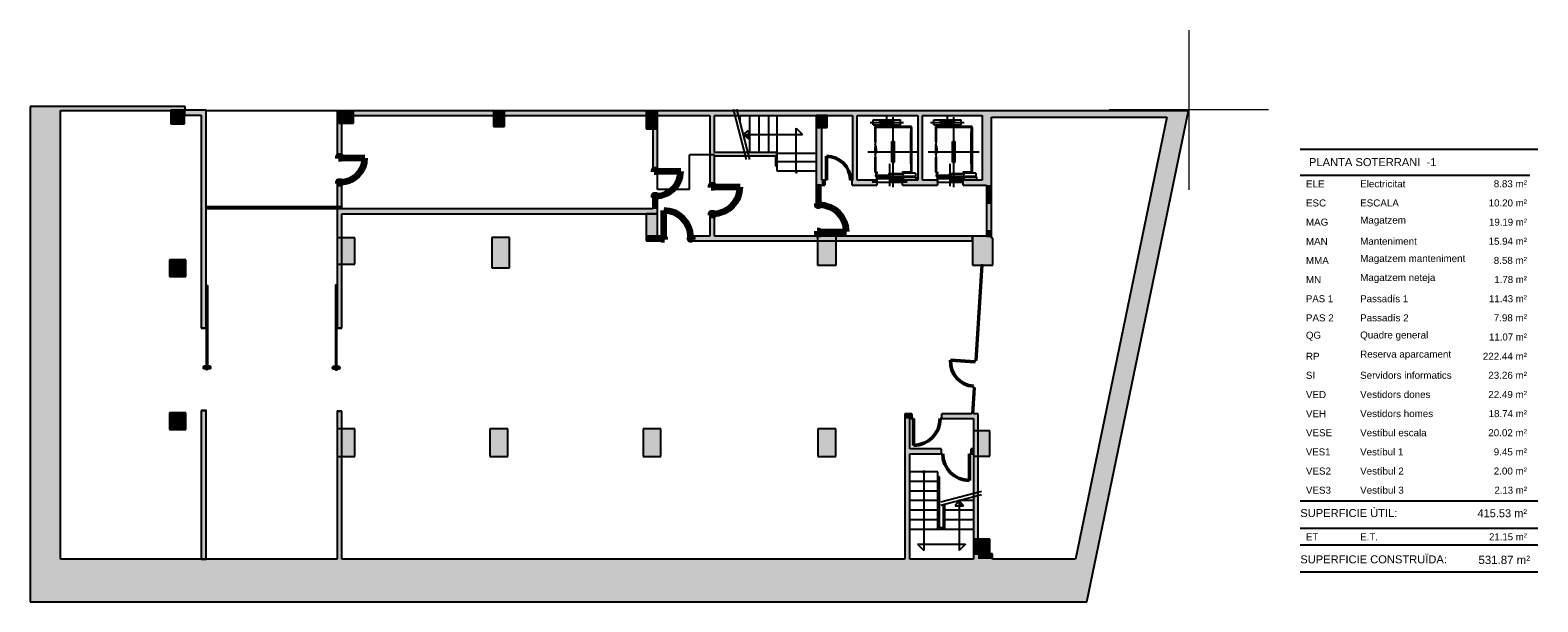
# Model space of a CAD drawing. Header units: metres. Extents: x -1 to 438, y -6 to 31.
# Tile 2 of 2: x 391 to 438, y 13 to 31. Entities that reach past the tile are written whole.
import ezdxf

# ---------------------------------------------------------------- set-up
doc = ezdxf.new("R2010")
doc.units = ezdxf.units.M
doc.linetypes.add('CONTINUA', pattern=[0])
doc.linetypes.add('VERDECKT', pattern=[9.525, 6.35, -3.175])
for name, color, linetype, lineweight in [('3D PS-2 MUR', 7, 'CONTINUA', 25), ('3D PS-2 MUR NOUS', 7, 'CONTINUA', 25), ('3D PS-2 PILARS', 7, 'CONTINUA', 25), ('PS-1 RESUM LOCALS', 7, 'CONTINUA', 25), ('PS-2 ESCALES 2D', 7, 'CONTINUA', 25)]:
    doc.layers.add(name, color=color, linetype=linetype, lineweight=lineweight)
doc.styles.add('ARIAL', font='arial.ttf')

# ---------------------------------------------------------------- blocks, each defined once
blk = doc.blocks.new('OBJETO_COMPLEJO_0')
at = {"layer": 'PS-2 ESCALES 2D', "color": 7, "linetype": 'CONTINUA', "lineweight": 25, "transparency": 33554687}
for start, end in [(90, 270), (270, 90)]:
    blk.add_arc((415.176, 26.306), 0.025, start, end, dxfattribs=at)
blk = doc.blocks.new('OBJETO_COMPLEJO_1')
at = {"layer": 'PS-2 ESCALES 2D', "color": 7, "linetype": 'CONTINUA', "lineweight": 25, "transparency": 33554687}
for start, end in [(90, 270), (270, 90)]:
    blk.add_arc((419.176, 16.911), 0.025, start, end, dxfattribs=at)

msp = doc.modelspace()

# ---------------------------------------------------------------- hatches: boundary and pattern name
at = {"layer": '3D PS-2 MUR', "linetype": 'CONTINUA', "lineweight": 18, "true_color": 0xa0a0a0, "transparency": 33554687}
for points in [[(391.15, 28.364), (391.15, 12.841), (392.1, 12.841), (392.1, 28.364)], [(396.016, 28.364), (392.1, 28.364), (392.1, 28.234), (396.016, 28.234)], [(396.666, 28.244), (396.016, 28.244), (396.016, 28.234), (395.986, 28.234), (395.986, 28.094), (396.666, 28.094)], [(396.666, 21.41), (396.666, 28.094), (396.516, 28.094), (396.516, 21.41)], [(421.006, 28.228), (400.779, 28.228), (400.779, 28.078), (412.466, 28.078), (412.466, 28.08), (412.616, 28.08), (412.616, 28.078), (421.006, 28.078)], [(400.929, 26.806), (400.929, 28.078), (400.779, 28.078), (400.779, 26.806)], [(412.616, 25.891), (412.616, 28.08), (412.466, 28.08), (412.466, 25.891)], [(415.797, 28.078), (415.797, 25.9), (415.977, 25.9), (415.977, 28.078)], [(417.085, 26.05), (417.085, 28.078), (416.935, 28.078), (416.935, 26.05)], [(419.137, 26.05), (419.137, 28.078), (418.987, 28.078), (418.987, 26.05)], [(426.844, 28.228), (421.006, 28.228), (421.006, 28.028), (426.803, 28.028)], [(421.296, 25.9), (421.296, 28.028), (421.006, 28.028), (421.006, 25.9)], [(424.291, 12.841), (427.477, 28.228), (426.844, 28.228), (423.658, 12.841)], [(410.826, 26.381), (410.826, 27.658), (410.676, 27.658), (410.676, 26.381)], [(414.526, 26.919), (412.616, 26.919), (412.616, 26.819), (414.526, 26.819)], [(414.576, 26.499), (414.576, 26.919), (414.526, 26.919), (414.526, 26.499)], [(415.977, 25.9), (416.077, 25.9), (416.077, 26.05), (415.977, 26.05)], [(416.928, 25.9), (417.706, 25.9), (417.706, 26.05), (416.928, 26.05)], [(418.506, 25.9), (419.606, 25.9), (419.606, 26.05), (418.506, 26.05)], [(420.406, 25.9), (421.006, 25.9), (421.006, 26.05), (420.406, 26.05)], [(400.929, 25.23), (400.929, 25.945), (400.779, 25.945), (400.779, 25.23)], [(421.296, 25.331), (421.296, 25.9), (421.146, 25.9), (421.146, 25.331)], [(400.776, 25.001), (410.826, 25.001), (410.826, 25.151), (400.776, 25.151)], [(410.826, 25.151), (410.826, 25.511), (410.676, 25.511), (410.676, 25.151)], [(400.926, 25.001), (400.776, 25.001), (400.776, 21.411), (400.926, 21.411)], [(412.616, 24.3), (412.616, 24.951), (412.466, 24.951), (412.466, 24.3)], [(410.976, 24.301), (410.466, 24.301), (410.466, 24.151), (410.976, 24.151)], [(420.706, 24.301), (412.616, 24.301), (412.616, 24.3), (412.466, 24.3), (412.466, 24.301), (411.916, 24.301), (411.916, 24.151), (420.706, 24.151)], [(421.296, 24.3), (421.296, 24.461), (421.146, 24.461), (421.146, 24.3)], [(420.976, 23.39), (420.788, 20.41), (420.838, 20.407), (421.026, 23.39)], [(420.731, 18.731), (420.783, 19.541), (420.733, 19.544), (420.681, 18.731)], [(396.666, 14.181), (396.666, 18.833), (396.516, 18.833), (396.516, 14.181)], [(400.926, 14.181), (400.926, 18.811), (400.776, 18.811), (400.776, 14.181)], [(418.584, 18.581), (418.801, 18.581), (418.801, 18.731), (418.584, 18.731)], [(418.584, 18.581), (418.584, 14.181), (418.734, 14.181), (418.734, 17.481), (418.733, 17.481), (418.733, 17.631), (418.734, 17.631), (418.734, 18.581)], [(420.731, 18.731), (419.741, 18.731), (419.741, 18.581), (420.731, 18.581)], [(420.731, 18.731), (420.731, 14.181), (420.881, 14.181), (420.881, 14.341), (420.881, 14.341), (420.881, 18.731)], [(419.721, 17.631), (418.733, 17.631), (418.733, 17.481), (419.721, 17.481)], [(420.731, 17.631), (420.661, 17.631), (420.661, 17.481), (420.731, 17.481)], [(421.326, 14.341), (420.881, 14.341), (420.881, 14.181), (421.326, 14.181)], [(392.1, 12.841), (423.658, 12.841), (423.936, 14.181), (392.1, 14.181)]]:
    msp.add_hatch(color=253, dxfattribs=at).paths.add_polyline_path(points)
at = {"layer": '3D PS-2 MUR NOUS', "linetype": 'CONTINUA', "lineweight": 18, "transparency": 33554687}
for points in [[(415.947, 25.325), (415.947, 25.9), (415.797, 25.9), (415.797, 25.325)], [(421.296, 24.461), (421.296, 25.331), (421.146, 25.331), (421.146, 24.461)], [(415.947, 24.301), (415.947, 24.385), (415.797, 24.385), (415.797, 24.301)]]:
    msp.add_hatch(color=220, dxfattribs=at).paths.add_polyline_path(points)
at = {"layer": '3D PS-2 PILARS', "linetype": 'CONTINUA', "lineweight": 18, "transparency": 33554687}
for points in [[(395.566, 27.82), (395.986, 27.82), (395.986, 28.245), (395.928, 28.245), (395.566, 28.245)], [(400.929, 27.839), (401.289, 27.839), (401.289, 28.229), (400.928, 28.229), (400.928, 28.228), (400.829, 28.228), (400.829, 27.839), (400.929, 27.839)], [(405.681, 27.738), (406.025, 27.738), (406.025, 28.228), (405.681, 28.228)], [(410.466, 27.658), (410.826, 27.658), (410.826, 28.228), (410.466, 28.228)], [(415.797, 27.701), (416.146, 27.701), (416.146, 28.078), (415.797, 28.078)], [(410.466, 24.301), (410.826, 24.301), (410.826, 25.001), (410.466, 25.001)], [(400.777, 23.421), (401.336, 23.421), (401.336, 24.241), (400.926, 24.241), (400.926, 24.241), (400.776, 24.241), (400.776, 24.24), (400.777, 24.24)], [(405.628, 23.31), (406.188, 23.31), (406.188, 24.26), (405.628, 24.26)], [(415.846, 23.39), (416.427, 23.39), (416.427, 24.3), (415.846, 24.3)], [(420.977, 23.391), (421.344, 23.391), (421.346, 24.231), (421.296, 24.231), (421.296, 24.3), (421.146, 24.3), (420.706, 24.301), (420.706, 23.391), (420.978, 23.391)], [(395.516, 23.031), (396.036, 23.031), (396.036, 23.551), (395.516, 23.551)], [(395.516, 18.241), (396.036, 18.241), (396.036, 18.761), (395.516, 18.761)], [(400.926, 17.39), (401.336, 17.39), (401.336, 18.261), (400.776, 18.261), (400.776, 17.39), (400.776, 17.39), (400.776, 17.39), (400.926, 17.39)], [(405.571, 17.391), (406.131, 17.391), (406.131, 18.261), (405.571, 18.261)], [(410.371, 17.39), (410.931, 17.39), (410.931, 18.261), (410.371, 18.261)], [(415.856, 17.391), (416.416, 17.391), (416.416, 18.261), (415.856, 18.261)], [(420.731, 17.401), (421.251, 17.401), (421.251, 18.201), (420.731, 18.201)], [(420.731, 14.341), (421.251, 14.341), (421.251, 14.801), (420.731, 14.801)]]:
    msp.add_hatch(color=9, dxfattribs=at).paths.add_polyline_path(points)

# ---------------------------------------------------------------- linework, layer by layer
at = {"layer": '3D PS-2 MUR', "color": 7, "linetype": 'CONTINUA', "lineweight": 25, "transparency": 33554687}
for p, q in [((396.016, 28.364), (391.15, 28.364)), ((391.15, 28.364), (391.15, 12.841)), ((391.15, 28.364), (391.15, 12.841)), ((392.1, 28.364), (391.15, 28.364)), ((396.016, 28.364), (392.1, 28.364)), ((392.1, 28.234), (395.986, 28.234)), ((392.1, 14.181), (392.1, 28.234)), ((395.986, 28.234), (395.986, 28.094)), ((395.986, 28.094), (396.516, 28.094)), ((396.016, 28.244), (396.016, 28.364)), ((396.016, 28.244), (396.016, 28.364)), ((396.666, 28.244), (396.016, 28.244)), ((396.666, 28.244), (396.016, 28.244)), ((396.516, 28.094), (396.516, 21.41)), ((396.666, 28.094), (396.666, 28.244)), ((396.666, 28.228), (396.666, 28.244)), ((427.477, 28.228), (396.666, 28.228)), ((396.666, 21.41), (396.666, 28.094)), ((421.006, 28.228), (400.779, 28.228)), ((400.779, 28.228), (400.779, 28.078)), ((400.779, 28.078), (400.779, 26.806)), ((400.929, 26.806), (400.929, 28.078)), ((400.929, 28.078), (412.466, 28.078)), ((412.466, 28.078), (412.466, 25.891)), ((412.616, 26.919), (412.616, 28.078)), ((412.616, 28.078), (415.797, 28.078)), ((415.797, 28.078), (415.797, 25.9)), ((415.977, 26.05), (415.977, 28.078)), ((415.977, 28.078), (416.935, 28.078)), ((416.935, 28.078), (416.935, 26.05)), ((417.085, 26.05), (417.085, 28.078)), ((417.085, 28.078), (418.987, 28.078)), ((418.987, 28.078), (418.987, 26.05)), ((419.137, 26.05), (419.137, 28.078)), ((419.137, 28.078), (421.006, 28.078)), ((421.006, 28.228), (421.006, 28.228)), ((426.844, 28.228), (421.006, 28.228)), ((421.006, 28.078), (421.006, 28.028)), ((421.006, 28.028), (421.006, 26.05)), ((421.296, 28.028), (426.803, 28.028)), ((421.296, 25.9), (421.296, 28.028)), ((426.803, 28.028), (423.936, 14.181)), ((424.291, 12.841), (427.477, 28.228)), ((424.291, 12.841), (427.477, 28.228)), ((427.477, 28.228), (426.844, 28.228)), ((410.826, 27.658), (410.676, 27.658)), ((410.676, 27.658), (410.676, 26.381)), ((410.826, 26.381), (410.826, 27.658)), ((400.779, 26.806), (400.929, 26.806)), ((414.526, 26.919), (412.616, 26.919)), ((412.616, 26.819), (414.526, 26.819)), ((412.616, 25.891), (412.616, 26.819)), ((414.576, 26.919), (414.526, 26.919)), ((414.526, 26.819), (414.526, 26.499)), ((414.526, 26.499), (414.576, 26.499)), ((414.576, 26.499), (414.576, 26.919)), ((410.676, 26.381), (410.826, 26.381)), ((416.077, 26.05), (415.977, 26.05)), ((416.077, 26.05), (416.077, 25.9)), ((416.127, 26.05), (416.077, 26.05)), ((416.928, 26.05), (416.878, 26.05)), ((416.928, 25.9), (416.928, 26.05)), ((416.935, 26.05), (416.928, 26.05)), ((417.706, 26.05), (417.085, 26.05)), ((417.706, 26.05), (417.706, 25.9)), ((418.506, 25.9), (418.506, 26.05)), ((418.987, 26.05), (418.506, 26.05)), ((419.606, 26.05), (419.137, 26.05)), ((419.606, 26.05), (419.606, 25.9)), ((420.406, 25.9), (420.406, 26.05)), ((421.006, 26.05), (420.406, 26.05)), ((400.929, 25.945), (400.779, 25.945)), ((400.779, 25.945), (400.779, 25.23)), ((400.929, 25.23), (400.929, 25.945)), ((412.466, 25.891), (412.616, 25.891)), ((415.797, 25.9), (415.977, 25.9)), ((415.977, 25.9), (416.077, 25.9)), ((416.928, 25.9), (417.706, 25.9)), ((418.506, 25.9), (419.606, 25.9)), ((420.406, 25.9), (421.006, 25.9)), ((421.006, 25.9), (421.146, 25.9)), ((421.146, 25.9), (421.146, 25.331)), ((421.296, 25.331), (421.296, 25.9)), ((400.926, 25.216), (396.679, 25.216)), ((396.679, 25.216), (396.679, 25.166)), ((396.679, 25.166), (400.926, 25.166)), ((410.676, 25.151), (400.776, 25.151)), ((400.776, 25.151), (400.776, 25.001)), ((400.779, 25.23), (400.929, 25.23)), ((400.926, 25.166), (400.926, 25.216)), ((410.826, 25.511), (410.676, 25.511)), ((410.676, 25.511), (410.676, 25.151)), ((410.826, 25.151), (410.826, 25.511)), ((410.826, 25.001), (410.826, 25.151)), ((421.296, 25.331), (421.146, 25.331)), ((400.776, 25.001), (400.776, 25.001)), ((400.776, 25.001), (400.776, 21.411)), ((400.926, 21.411), (400.926, 25.001)), ((400.926, 25.001), (410.826, 25.001)), ((412.616, 24.951), (412.466, 24.951)), ((412.466, 24.951), (412.466, 24.301)), ((412.616, 24.301), (412.616, 24.951)), ((410.976, 24.301), (410.466, 24.301)), ((410.466, 24.301), (410.466, 24.151)), ((410.466, 24.151), (410.976, 24.151)), ((410.976, 24.151), (410.976, 24.301)), ((412.466, 24.301), (411.916, 24.301)), ((411.916, 24.301), (411.916, 24.151)), ((411.916, 24.151), (420.706, 24.151)), ((420.706, 24.301), (412.616, 24.301)), ((420.706, 24.151), (420.706, 24.301)), ((421.146, 24.461), (421.296, 24.461)), ((421.146, 24.461), (421.146, 24.3)), ((421.146, 24.3), (421.296, 24.3)), ((421.296, 24.3), (421.296, 24.461)), ((420.976, 23.39), (420.788, 20.41)), ((420.838, 20.407), (421.026, 23.39)), ((421.026, 23.39), (420.976, 23.39)), ((396.666, 21.41), (396.516, 21.41)), ((400.926, 21.411), (400.776, 21.411)), ((420.785, 20.361), (420.788, 20.41)), ((420.838, 20.407), (420.788, 20.41)), ((420.733, 19.544), (420.681, 18.731)), ((420.731, 18.731), (420.783, 19.541)), ((420.733, 19.544), (420.736, 19.594)), ((420.733, 19.544), (420.783, 19.541)), ((396.516, 18.833), (396.666, 18.833)), ((396.516, 18.833), (396.516, 14.181)), ((396.666, 14.181), (396.666, 18.833)), ((400.776, 18.811), (400.926, 18.811)), ((400.776, 18.811), (400.776, 14.181)), ((400.926, 14.181), (400.926, 18.811)), ((418.801, 18.731), (418.584, 18.731)), ((418.584, 18.731), (418.584, 18.581)), ((418.584, 18.581), (418.584, 14.181)), ((418.734, 18.581), (418.801, 18.581)), ((418.734, 17.631), (418.734, 18.581)), ((418.801, 18.731), (418.801, 18.581)), ((418.851, 18.581), (418.801, 18.581)), ((419.741, 18.581), (419.691, 18.581)), ((419.741, 18.581), (419.741, 18.731)), ((420.681, 18.731), (419.741, 18.731)), ((419.741, 18.581), (420.731, 18.581)), ((420.881, 18.731), (420.731, 18.731)), ((420.731, 18.581), (420.731, 17.631)), ((420.881, 14.341), (420.881, 18.731)), ((419.721, 17.631), (418.734, 17.631)), ((419.721, 17.631), (419.721, 17.481)), ((420.661, 17.481), (420.661, 17.631)), ((420.731, 17.631), (420.661, 17.631)), ((418.734, 14.181), (418.734, 17.481)), ((418.734, 17.481), (419.721, 17.481)), ((419.721, 17.481), (419.771, 17.481)), ((420.611, 17.481), (420.661, 17.481)), ((420.661, 17.481), (420.731, 17.481)), ((420.731, 17.481), (420.731, 14.181)), ((421.326, 14.341), (420.881, 14.341)), ((421.326, 14.181), (421.326, 14.341)), ((400.776, 14.181), (392.1, 14.181)), ((396.516, 14.181), (396.666, 14.181)), ((418.584, 14.181), (400.926, 14.181)), ((420.731, 14.181), (418.734, 14.181)), ((423.936, 14.181), (421.326, 14.181)), ((391.15, 12.841), (424.291, 12.841)), ((391.15, 12.841), (392.1, 12.841)), ((392.1, 12.841), (423.658, 12.841)), ((423.658, 12.841), (424.291, 12.841))]:
    msp.add_line(p, q, dxfattribs=at)
at = {"layer": '3D PS-2 MUR', "color": 202, "linetype": 'CONTINUA', "lineweight": 50, "transparency": 33554687}
for p, q in [((416.127, 26.05), (416.127, 26.801)), ((420.785, 20.361), (420.018, 20.409)), ((418.851, 18.581), (418.851, 17.741)), ((420.611, 17.481), (420.611, 16.641))]:
    msp.add_line(p, q, dxfattribs=at)
at = {"layer": '3D PS-2 MUR', "color": 7, "linetype": 'CONTINUA', "lineweight": 25, "transparency": 33554687}
for points in [[(396.676, 20.122), (396.676, 22.748), (396.666, 22.748), (396.716, 22.748), (396.716, 20.122), (396.666, 20.122), (396.676, 20.122)], [(400.766, 20.111), (400.766, 22.761), (400.776, 22.761), (400.726, 22.761), (400.726, 20.111), (400.776, 20.111), (400.766, 20.111)], [(396.516, 21.41), (396.591, 21.41), (396.666, 21.41), (396.591, 21.41), (396.516, 21.41)], [(400.926, 21.411), (400.851, 21.411), (400.776, 21.411), (400.851, 21.411), (400.926, 21.411)], [(396.516, 18.833), (396.591, 18.833), (396.666, 18.833), (396.591, 18.833), (396.516, 18.833)], [(400.926, 18.811), (400.851, 18.811), (400.776, 18.811), (400.851, 18.811), (400.926, 18.811)]]:
    msp.add_lwpolyline(points, close=True, dxfattribs=at)
at = {"layer": '3D PS-2 MUR', "color": 202, "linetype": 'CONTINUA', "lineweight": 50, "transparency": 33554687}
for points in [[(396.676, 20.172), (396.676, 20.202), (396.606, 20.202), (396.606, 20.172), (396.676, 20.172)], [(396.716, 20.172), (396.716, 20.202), (396.786, 20.202), (396.786, 20.172), (396.716, 20.172)], [(400.726, 20.161), (400.726, 20.191), (400.656, 20.191), (400.656, 20.161), (400.726, 20.161)], [(400.766, 20.161), (400.766, 20.191), (400.836, 20.191), (400.836, 20.161), (400.766, 20.161)]]:
    msp.add_lwpolyline(points, close=True, dxfattribs=at)
for centre, radius, start, end in [((416.127, 26.05), 0.751, 0, 90), ((420.785, 20.361), 0.768, 176.3775, 266.3775), ((418.851, 18.581), 0.84, 270, 0), ((420.611, 17.481), 0.84, 180, 270)]:
    msp.add_arc(centre, radius, start, end, dxfattribs=at)
at = {"layer": '3D PS-2 MUR NOUS', "color": 240, "linetype": 'CONTINUA', "lineweight": 140, "transparency": 33554687}
for p, q in [((400.889, 26.756), (401.65, 26.756)), ((410.786, 26.331), (411.556, 26.331)), ((412.576, 25.841), (413.416, 25.841)), ((411.026, 24.261), (411.026, 25.101)), ((415.907, 24.435), (416.747, 24.435))]:
    msp.add_line(p, q, dxfattribs=at)
at = {"layer": '3D PS-2 MUR NOUS', "color": 7, "linetype": 'CONTINUA', "lineweight": 25, "transparency": 33554687}
for p, q in [((415.947, 25.9), (415.797, 25.9)), ((415.797, 25.9), (415.797, 25.325)), ((415.947, 25.325), (415.947, 25.9)), ((415.947, 25.325), (415.797, 25.325)), ((421.296, 25.331), (421.146, 25.331)), ((421.146, 25.331), (421.146, 24.461)), ((421.296, 24.461), (421.296, 25.331)), ((415.797, 24.385), (415.947, 24.385)), ((415.797, 24.385), (415.797, 24.301)), ((415.797, 24.301), (415.947, 24.301)), ((415.947, 24.301), (415.947, 24.385)), ((421.146, 24.461), (421.296, 24.461))]:
    msp.add_line(p, q, dxfattribs=at)
at = {"layer": '3D PS-2 MUR NOUS', "color": 240, "linetype": 'CONTINUA', "lineweight": 140, "transparency": 33554687}
for points in [[(400.819, 26.736), (400.819, 26.806), (400.889, 26.806), (400.889, 26.736), (400.819, 26.736)], [(400.819, 25.945), (400.819, 26.015), (400.889, 26.015), (400.889, 25.945), (400.819, 25.945)], [(410.716, 26.311), (410.716, 26.381), (410.786, 26.381), (410.786, 26.311), (410.716, 26.311)], [(410.716, 25.511), (410.716, 25.581), (410.786, 25.581), (410.786, 25.511), (410.716, 25.511)], [(412.506, 25.821), (412.506, 25.891), (412.576, 25.891), (412.576, 25.821), (412.506, 25.821)], [(415.837, 25.325), (415.837, 25.255), (415.907, 25.255), (415.907, 25.325), (415.837, 25.325)], [(412.506, 24.951), (412.506, 25.021), (412.576, 25.021), (412.576, 24.951), (412.506, 24.951)], [(411.046, 24.191), (410.976, 24.191), (410.976, 24.261), (411.046, 24.261), (411.046, 24.191)], [(411.916, 24.191), (411.846, 24.191), (411.846, 24.261), (411.916, 24.261), (411.916, 24.191)], [(415.837, 24.455), (415.837, 24.385), (415.907, 24.385), (415.907, 24.455), (415.837, 24.455)]]:
    msp.add_lwpolyline(points, close=True, dxfattribs=at)
for centre, radius, start, end in [((400.889, 26.756), 0.761, 270.005, 0.005), ((410.786, 26.331), 0.77, 270, 0), ((412.576, 25.841), 0.84, 270, 0), ((411.026, 24.261), 0.84, 0, 90), ((415.907, 24.435), 0.84, 0, 90)]:
    msp.add_arc(centre, radius, start, end, dxfattribs=at)
at = {"layer": '3D PS-2 PILARS', "color": 7, "linetype": 'CONTINUA', "lineweight": 25, "transparency": 33554687}
for p, q in [((395.928, 28.245), (395.566, 28.245)), ((395.566, 28.245), (395.566, 27.82)), ((395.986, 28.245), (395.928, 28.245)), ((395.986, 27.82), (395.986, 28.245)), ((400.928, 28.228), (400.829, 28.228)), ((400.829, 28.228), (400.829, 27.839)), ((401.289, 28.229), (400.928, 28.229)), ((400.928, 28.229), (400.928, 28.228)), ((401.289, 27.839), (401.289, 28.229)), ((406.025, 28.228), (405.681, 28.228)), ((405.681, 28.228), (405.681, 27.738)), ((406.025, 27.738), (406.025, 28.228)), ((410.826, 28.228), (410.466, 28.228)), ((410.466, 28.228), (410.466, 27.658)), ((410.826, 27.658), (410.826, 28.228)), ((416.146, 28.078), (415.797, 28.078)), ((415.797, 28.078), (415.797, 27.701)), ((416.146, 27.701), (416.146, 28.078)), ((395.566, 27.82), (395.986, 27.82)), ((400.829, 27.839), (400.929, 27.839)), ((400.929, 27.839), (401.289, 27.839)), ((400.929, 27.839), (400.929, 27.839)), ((405.681, 27.738), (406.025, 27.738)), ((410.466, 27.658), (410.826, 27.658)), ((415.797, 27.701), (416.146, 27.701)), ((410.826, 25.001), (410.466, 25.001)), ((410.466, 25.001), (410.466, 24.301)), ((410.826, 24.301), (410.826, 25.001)), ((400.926, 24.241), (400.776, 24.241)), ((400.776, 24.241), (400.776, 24.24)), ((400.776, 24.24), (400.777, 24.24)), ((400.777, 24.24), (400.777, 23.421)), ((401.336, 24.241), (400.926, 24.241)), ((400.926, 24.241), (400.926, 24.241)), ((401.336, 23.421), (401.336, 24.241)), ((406.188, 24.26), (405.628, 24.26)), ((405.628, 24.26), (405.628, 23.31)), ((406.188, 23.31), (406.188, 24.26)), ((410.466, 24.301), (410.826, 24.301)), ((416.427, 24.3), (415.846, 24.3)), ((415.846, 24.3), (415.846, 23.39)), ((416.427, 23.39), (416.427, 24.3)), ((421.146, 24.3), (420.706, 24.301)), ((420.706, 24.301), (420.706, 23.391)), ((421.296, 24.3), (421.146, 24.3)), ((421.296, 24.231), (421.296, 24.3)), ((421.346, 24.231), (421.296, 24.231)), ((421.344, 23.391), (421.346, 24.231)), ((396.036, 23.551), (395.516, 23.551)), ((395.516, 23.551), (395.516, 23.031)), ((396.036, 23.031), (396.036, 23.551)), ((400.777, 23.421), (401.336, 23.421)), ((405.628, 23.31), (406.188, 23.31)), ((415.846, 23.39), (416.427, 23.39)), ((420.706, 23.391), (420.978, 23.391)), ((420.977, 23.391), (421.344, 23.391)), ((420.978, 23.391), (420.977, 23.391)), ((395.516, 23.031), (396.036, 23.031)), ((396.036, 18.761), (395.516, 18.761)), ((395.516, 18.761), (395.516, 18.241)), ((396.036, 18.241), (396.036, 18.761)), ((395.516, 18.241), (396.036, 18.241)), ((401.336, 18.261), (400.776, 18.261)), ((400.776, 18.261), (400.776, 17.39)), ((401.336, 17.39), (401.336, 18.261)), ((406.131, 18.261), (405.571, 18.261)), ((405.571, 18.261), (405.571, 17.391)), ((406.131, 17.391), (406.131, 18.261)), ((410.931, 18.261), (410.371, 18.261)), ((410.371, 18.261), (410.371, 17.39)), ((410.931, 17.39), (410.931, 18.261)), ((416.416, 18.261), (415.856, 18.261)), ((415.856, 18.261), (415.856, 17.391)), ((416.416, 17.391), (416.416, 18.261)), ((421.251, 18.201), (420.731, 18.201)), ((420.731, 18.201), (420.731, 17.401)), ((421.251, 17.401), (421.251, 18.201)), ((400.776, 17.39), (400.776, 17.39)), ((400.776, 17.39), (400.776, 17.39)), ((400.776, 17.39), (400.926, 17.39)), ((400.926, 17.39), (401.336, 17.39)), ((400.926, 17.39), (400.926, 17.39)), ((405.571, 17.391), (406.131, 17.391)), ((410.371, 17.39), (410.931, 17.39)), ((415.856, 17.391), (416.416, 17.391)), ((420.731, 17.401), (421.251, 17.401)), ((421.251, 14.801), (420.731, 14.801)), ((420.731, 14.801), (420.731, 14.341)), ((421.251, 14.341), (421.251, 14.801)), ((420.731, 14.341), (421.251, 14.341))]:
    msp.add_line(p, q, dxfattribs=at)
at = {"layer": 'PS-1 RESUM LOCALS', "color": 7, "linetype": 'CONTINUA', "lineweight": 25, "transparency": 33554687}
for p, q in [((438.434, 27.009), (430.984, 27.009)), ((430.984, 26.209), (438.184, 26.209)), ((430.984, 16.009), (438.434, 16.009)), ((430.984, 15.148), (438.434, 15.148)), ((430.984, 14.629), (438.434, 14.629)), ((430.984, 13.779), (438.434, 13.779))]:
    msp.add_line(p, q, dxfattribs=at)
at = {"layer": 'PS-2 ESCALES 2D', "color": 52, "linetype": 'CONTINUA', "lineweight": 13, "transparency": 33554687}
for p, q in [((427.486, 30.752), (427.486, 25.752)), ((429.986, 28.252), (424.986, 28.252))]:
    msp.add_line(p, q, dxfattribs=at)
at = {"layer": 'PS-2 ESCALES 2D', "color": 7, "linetype": 'CONTINUA', "lineweight": 25, "transparency": 33554687}
for p, q in [((413.617, 26.701), (413.209, 28.28)), ((413.72, 26.701), (413.312, 28.28)), ((413.406, 28.061), (413.406, 27.915)), ((413.706, 28.061), (413.706, 26.901)), ((414.006, 28.061), (414.006, 26.901)), ((414.306, 28.061), (414.306, 26.901)), ((414.576, 26.901), (414.576, 28.061)), ((417.586, 27.783), (417.586, 27.943)), ((417.586, 27.943), (418.446, 27.943)), ((417.796, 27.903), (418.236, 27.903)), ((417.796, 27.893), (417.796, 27.903)), ((418.016, 27.713), (418.016, 28.061)), ((418.216, 25.835), (418.216, 28.026)), ((418.236, 27.893), (418.236, 27.903)), ((418.446, 27.783), (418.446, 27.943)), ((419.486, 27.943), (420.346, 27.943)), ((419.486, 27.783), (419.486, 27.943)), ((419.696, 27.893), (419.696, 27.903)), ((419.696, 27.903), (420.136, 27.903)), ((419.916, 27.713), (419.916, 28.061)), ((420.116, 25.835), (420.116, 28.026)), ((420.136, 27.893), (420.136, 27.903)), ((420.346, 27.783), (420.346, 27.943)), ((413.519, 27.481), (413.68, 27.609)), ((413.519, 27.481), (415.376, 27.481)), ((413.519, 27.481), (413.678, 27.35)), ((413.68, 27.609), (413.678, 27.35)), ((415.176, 26.331), (415.176, 27.681)), ((415.176, 27.681), (415.376, 27.481)), ((417.491, 27.863), (418.541, 27.863)), ((417.586, 27.783), (418.446, 27.783)), ((418.791, 27.731), (417.641, 27.731)), ((417.641, 27.731), (417.641, 27.239)), ((418.766, 27.706), (417.666, 27.706)), ((417.666, 27.706), (417.666, 27.251)), ((417.796, 27.893), (418.236, 27.893)), ((417.796, 27.823), (417.796, 27.833)), ((417.796, 27.833), (418.236, 27.833)), ((417.796, 27.823), (418.236, 27.823)), ((417.816, 27.833), (417.816, 27.893)), ((418.216, 27.833), (418.216, 27.893)), ((418.236, 27.823), (418.236, 27.833)), ((418.766, 27.706), (418.766, 26.306)), ((418.766, 26.566), (418.766, 27.566)), ((418.791, 26.541), (418.791, 27.731)), ((418.791, 27.706), (418.791, 26.306)), ((419.391, 27.863), (420.441, 27.863)), ((419.486, 27.783), (420.346, 27.783)), ((419.541, 27.731), (419.541, 27.239)), ((420.691, 27.731), (419.541, 27.731)), ((419.566, 27.706), (419.566, 27.251)), ((420.666, 27.706), (419.566, 27.706)), ((419.696, 27.893), (420.136, 27.893)), ((419.696, 27.833), (420.136, 27.833)), ((419.696, 27.823), (419.696, 27.833)), ((419.696, 27.823), (420.136, 27.823)), ((419.716, 27.833), (419.716, 27.893)), ((420.116, 27.833), (420.116, 27.893)), ((420.136, 27.823), (420.136, 27.833)), ((420.666, 27.706), (420.666, 26.306)), ((420.666, 26.566), (420.666, 27.566)), ((420.691, 26.541), (420.691, 27.731)), ((420.691, 27.706), (420.691, 26.306)), ((417.666, 27.251), (417.641, 27.251)), ((418.176, 27.266), (418.186, 27.266)), ((418.176, 26.616), (418.176, 27.266)), ((418.186, 26.616), (418.186, 27.266)), ((418.186, 27.241), (418.246, 27.241)), ((418.246, 27.266), (418.256, 27.266)), ((418.246, 26.616), (418.246, 27.266)), ((418.256, 26.616), (418.256, 27.266)), ((419.566, 27.251), (419.541, 27.251)), ((420.076, 26.616), (420.076, 27.266)), ((420.076, 27.266), (420.086, 27.266)), ((420.086, 26.616), (420.086, 27.266)), ((420.086, 27.241), (420.146, 27.241)), ((420.146, 26.616), (420.146, 27.266)), ((420.146, 27.266), (420.156, 27.266)), ((420.156, 26.616), (420.156, 27.266)), ((414.576, 26.901), (415.776, 26.901)), ((414.576, 26.331), (414.576, 26.901)), ((415.776, 26.631), (414.576, 26.631)), ((417.416, 26.941), (419.016, 26.941)), ((417.641, 26.775), (417.641, 26.306)), ((417.666, 26.761), (417.641, 26.761)), ((417.666, 26.761), (417.666, 26.306)), ((418.106, 25.862), (418.106, 26.56)), ((418.176, 26.616), (418.186, 26.616)), ((418.186, 26.641), (418.246, 26.641)), ((418.246, 26.616), (418.256, 26.616)), ((419.316, 26.941), (420.916, 26.941)), ((419.541, 26.775), (419.541, 26.306)), ((419.566, 26.761), (419.541, 26.761)), ((419.566, 26.761), (419.566, 26.306)), ((420.006, 25.862), (420.006, 26.56)), ((420.076, 26.616), (420.086, 26.616)), ((420.086, 26.641), (420.146, 26.641)), ((420.146, 26.616), (420.156, 26.616)), ((415.776, 26.331), (414.576, 26.331)), ((417.641, 26.306), (417.706, 26.306)), ((417.671, 26.176), (418.911, 26.176)), ((418.099, 26.192), (417.677, 26.192)), ((418.113, 26.124), (417.691, 26.124)), ((417.706, 26.051), (417.706, 26.102)), ((417.706, 25.991), (417.706, 26.051)), ((418.513, 26.237), (418.091, 26.237)), ((418.521, 26.079), (418.099, 26.079)), ((418.911, 26.27), (418.506, 26.27)), ((418.506, 25.991), (418.506, 26.051)), ((418.766, 26.306), (418.791, 26.306)), ((418.911, 26.27), (418.911, 26.176)), ((419.541, 26.306), (419.606, 26.306)), ((419.571, 26.176), (420.811, 26.176)), ((419.999, 26.192), (419.577, 26.192)), ((420.013, 26.124), (419.591, 26.124)), ((419.606, 26.051), (419.606, 26.102)), ((419.606, 25.991), (419.606, 26.051)), ((420.413, 26.237), (419.991, 26.237)), ((420.421, 26.079), (419.999, 26.079)), ((420.811, 26.27), (420.406, 26.27)), ((420.406, 25.991), (420.406, 26.051)), ((420.666, 26.306), (420.691, 26.306)), ((420.811, 26.27), (420.811, 26.176)), ((417.706, 25.991), (417.556, 25.991)), ((417.706, 25.991), (418.506, 25.991)), ((418.656, 25.991), (418.506, 25.991)), ((419.606, 25.991), (420.406, 25.991)), ((419.621, 16.911), (418.731, 16.911)), ((419.621, 16.611), (418.731, 16.611)), ((419.176, 16.911), (419.176, 14.446)), ((419.621, 15.111), (419.621, 16.911)), ((419.671, 16.754), (419.621, 16.754)), ((419.671, 15.161), (419.671, 16.754)), ((419.621, 16.311), (418.731, 16.311)), ((420.983, 16.294), (419.71, 15.965)), ((420.983, 16.191), (419.71, 15.862)), ((419.621, 16.011), (418.731, 16.011)), ((419.621, 15.711), (418.731, 15.711)), ((419.791, 15.161), (419.791, 15.883)), ((419.841, 15.111), (419.841, 15.896)), ((420.731, 15.711), (419.841, 15.711)), ((420.286, 16.011), (420.158, 15.849)), ((420.158, 15.849), (420.418, 15.851)), ((420.731, 16.011), (420.286, 16.011)), ((420.286, 16.011), (420.286, 14.446)), ((420.286, 16.011), (420.418, 15.851)), ((419.621, 15.411), (418.731, 15.411)), ((419.791, 15.161), (419.671, 15.161)), ((420.731, 15.411), (419.841, 15.411)), ((419.621, 15.111), (418.731, 15.111)), ((420.731, 15.111), (419.621, 15.111)), ((418.976, 14.646), (420.486, 14.646)), ((418.976, 14.646), (419.176, 14.446)), ((420.486, 14.646), (420.286, 14.446))]:
    msp.add_line(p, q, dxfattribs=at)
at = {"layer": 'PS-2 ESCALES 2D', "color": 7, "linetype": 'VERDECKT', "lineweight": 25, "transparency": 33554687}
for p, q in [((412.616, 26.851), (411.826, 26.851)), ((411.826, 25.761), (411.826, 26.851)), ((410.826, 25.761), (410.826, 26.331)), ((411.826, 25.761), (410.826, 25.761))]:
    msp.add_line(p, q, dxfattribs=at)
at = {"layer": 'PS-2 ESCALES 2D', "color": 7, "linetype": 'CONTINUA', "lineweight": 25, "transparency": 33554687}
for points in [[(417.666, 26.306), (417.706, 26.306), (417.706, 26.265), (417.671, 26.265), (417.671, 26.169), (417.711, 26.169)], [(417.707, 26.175), (417.677, 26.175), (417.677, 26.214), (418.099, 26.214), (418.099, 26.192), (418.129, 26.192), (418.129, 26.229), (418.109, 26.229)], [(417.684, 26.146), (418.924, 26.146), (418.924, 26.051)], [(417.721, 26.141), (417.691, 26.141), (417.691, 26.102), (418.113, 26.102), (418.113, 26.124), (418.143, 26.124), (418.143, 26.087), (418.123, 26.087)], [(418.121, 26.22), (418.091, 26.22), (418.091, 26.259), (418.513, 26.259), (418.513, 26.237), (418.543, 26.237), (418.543, 26.274), (418.523, 26.274)], [(418.129, 26.096), (418.099, 26.096), (418.099, 26.057), (418.521, 26.057), (418.521, 26.079), (418.551, 26.079), (418.551, 26.051)], [(418.766, 26.306), (418.506, 26.306), (418.506, 26.265), (418.536, 26.265)], [(419.566, 26.306), (419.606, 26.306), (419.606, 26.265), (419.571, 26.265), (419.571, 26.169), (419.611, 26.169)], [(419.607, 26.175), (419.577, 26.175), (419.577, 26.214), (419.999, 26.214), (419.999, 26.192), (420.029, 26.192), (420.029, 26.229), (420.009, 26.229)], [(419.584, 26.146), (420.824, 26.146), (420.824, 26.051)], [(419.621, 26.141), (419.591, 26.141), (419.591, 26.102), (420.013, 26.102), (420.013, 26.124), (420.043, 26.124), (420.043, 26.087), (420.023, 26.087)], [(420.021, 26.22), (419.991, 26.22), (419.991, 26.259), (420.413, 26.259), (420.413, 26.237), (420.443, 26.237), (420.443, 26.274), (420.423, 26.274)], [(420.029, 26.096), (419.999, 26.096), (419.999, 26.057), (420.421, 26.057), (420.421, 26.079), (420.451, 26.079), (420.451, 26.051)], [(420.666, 26.306), (420.406, 26.306), (420.406, 26.265), (420.436, 26.265)]]:
    msp.add_lwpolyline(points, dxfattribs=at)
for centre, radius, start, end in [((413.858, 35.603), 8.139, 267.7005, 268.7397), ((413.858, 35.603), 8.149, 267.7932, 268.7407), ((413.858, 35.603), 8.159, 267.8856, 268.7417), ((413.858, 35.603), 8.169, 267.9776, 268.7427), ((413.858, 35.603), 8.179, 268.0691, 268.7437), ((413.858, 35.603), 8.189, 268.1602, 268.7447), ((413.858, 35.603), 8.199, 268.2509, 268.7458), ((413.858, 35.603), 8.209, 268.3412, 268.7468), ((413.858, 35.603), 8.219, 268.4311, 268.7478), ((413.858, 35.603), 8.229, 268.5206, 268.7488), ((413.858, 35.603), 8.239, 268.6097, 268.7498), ((413.858, 35.603), 8.249, 268.6984, 268.7508), ((418.854, 27.006), 1.213, 168.3473, 191.6527), ((417.292, 27.006), 0.399, 334.7815, 25.2185), ((420.754, 27.006), 1.213, 168.3473, 191.6527), ((419.192, 27.006), 0.399, 334.7815, 25.2185), ((412.164, 15.671), 8.139, 1.2603, 2.2995), ((412.164, 15.671), 8.149, 1.2593, 2.2068), ((412.164, 15.671), 8.159, 1.2583, 2.1144), ((412.164, 15.671), 8.169, 1.2573, 2.0224), ((412.164, 15.671), 8.179, 1.2563, 1.9309), ((412.164, 15.671), 8.189, 1.2553, 1.8398), ((412.164, 15.671), 8.199, 1.2542, 1.7491), ((412.164, 15.671), 8.209, 1.2532, 1.6588), ((412.164, 15.671), 8.219, 1.2522, 1.5689), ((412.164, 15.671), 8.229, 1.2512, 1.4794), ((412.164, 15.671), 8.239, 1.2502, 1.3903), ((412.164, 15.671), 8.249, 1.2492, 1.3016)]:
    msp.add_arc(centre, radius, start, end, dxfattribs=at)

# ---------------------------------------------------------------- block references
for name in ['OBJETO_COMPLEJO_0', 'OBJETO_COMPLEJO_1']:
    msp.add_blockref(name, (0, 0), dxfattribs=at)

# ---------------------------------------------------------------- texts
at = {"layer": 'PS-1 RESUM LOCALS', "color": 7, "linetype": 'CONTINUA', "lineweight": 25, "transparency": 33554687, "style": 'ARIAL'}
for s, insert, char_height, width, attachment_point in [('\\W1.00; PLANTA SOTERRANI  -1', (431.161, 26.744), 0.25, 4.22446, 1), ('\\W1.00;ELE', (431.161, 25.825), 0.22, 0.69277, 7), ('\\W1.00;Electricitat', (432.862, 25.825), 0.22, 1.53281, 7), ('\\W1.00;    8.83 m²', (438.093, 25.825), 0.22, 1.49198, 9), ('\\W1.00;ESC', (431.161, 25.225), 0.22, 0.74418, 7), ('\\W1.00;ESCALA', (432.862, 25.225), 0.22, 1.32744, 7), ('\\W0.99;    10.20 m²', (438.093, 25.225), 0.22, 1.66328, 9), ('\\W1.00;MAG', (431.161, 24.625), 0.22, 0.80986, 7), ('\\W1.00;Magatzem', (432.862, 24.625), 0.22, 1.55122, 7), ('\\W0.98;   19.19 m²', (438.093, 24.625), 0.22, 1.57773, 9), ('\\W1.00;MAN', (431.161, 24.025), 0.22, 0.79557, 7), ('\\W1.00;Manteniment', (432.862, 24.025), 0.22, 1.89602, 7), ('\\W0.99;   15.94 m²', (438.093, 24.025), 0.22, 1.57895, 9), ('\\W1.00;MMA', (431.161, 23.425), 0.22, 0.82841, 7), ('\\W1.00;Magatzem manteniment', (432.862, 23.425), 0.22, 3.42136, 7), ('\\W1.00;    8.58 m²', (438.093, 23.425), 0.22, 1.49198, 9), ('\\W1.00;MN', (431.161, 22.825), 0.22, 0.59012, 7), ('\\W1.00;Magatzem neteja', (432.862, 22.825), 0.22, 2.47903, 7), ('\\W0.98;    1.78 m²', (438.093, 22.825), 0.22, 1.49067, 9), ('\\W0.98;PAS 1', (431.161, 22.225), 0.22, 0.98035, 7), ('\\W0.99;Passadís 1', (432.862, 22.225), 0.22, 1.63424, 7), ('\\W0.98;   11.43 m²', (438.093, 22.225), 0.22, 1.57773, 9), ('\\W1.00;PAS 2', (431.161, 21.625), 0.22, 0.98242, 7), ('\\W1.00;Passadís 2', (432.862, 21.625), 0.22, 1.63544, 7), ('\\W1.00;    7.98 m²', (438.093, 21.625), 0.22, 1.49198, 9), ('\\W0.98;   11.07 m²', (438.093, 21.025), 0.22, 1.57773, 9), ('\\W0.99;QG', (431.161, 21.025), 0.22, 0.58558, 7), ('\\W1.00;Quadre general', (432.862, 21.025), 0.22, 2.25916, 7), ('\\W1.00;RP', (431.161, 20.425), 0.22, 0.53868, 7), ('\\W1.00;Reserva aparcament', (432.862, 20.425), 0.22, 2.97777, 7), ('\\W1.00;  222.44 m²', (438.093, 20.425), 0.22, 1.66837, 9), ('\\W0.99;SI', (431.161, 19.825), 0.22, 0.39816, 7), ('\\W1.00;Servidors informatics', (432.862, 19.825), 0.22, 2.99236, 7), ('\\W1.00;   23.26 m²', (438.093, 19.825), 0.22, 1.58018, 9), ('\\W1.00;VED', (431.161, 19.225), 0.22, 0.74418, 7), ('\\W1.00;Vestidors dones', (432.862, 19.225), 0.22, 2.32504, 7), ('\\W1.00;   22.49 m²', (438.093, 19.225), 0.22, 1.58018, 9), ('\\W1.00;VEH', (431.161, 18.625), 0.22, 0.74418, 7), ('\\W1.00;Vestidors homes', (432.862, 18.625), 0.22, 2.40932, 7), ('\\W0.99;   18.74 m²', (438.093, 18.625), 0.22, 1.57895, 9), ('\\W1.00;VESE', (431.161, 18.025), 0.22, 0.93107, 7), ('\\W1.00;Vestíbul escala', (432.862, 18.025), 0.22, 2.20399, 7), ('\\W1.00;   20.02 m²', (438.093, 18.025), 0.22, 1.58018, 9), ('\\W0.98;VES1', (431.161, 17.425), 0.22, 0.89592, 7), ('\\W0.99;Vestíbul 1', (432.862, 17.425), 0.22, 1.4801, 7), ('\\W1.00;    9.45 m²', (438.093, 17.425), 0.22, 1.49198, 9), ('\\W1.00;VES2', (431.161, 16.825), 0.22, 0.89821, 7), ('\\W1.00;Vestíbul 2', (432.862, 16.825), 0.22, 1.48143, 7), ('\\W1.00;    2.00 m²', (438.093, 16.825), 0.22, 1.49198, 9), ('\\W1.00;VES3', (431.161, 16.225), 0.22, 0.89821, 7), ('\\W1.00;Vestíbul 3', (432.862, 16.225), 0.22, 1.48143, 7), ('\\W0.98;    2.13 m²', (438.093, 16.225), 0.22, 1.49067, 9), ('\\W1.00;SUPERFICIE ÙTIL: ', (430.984, 15.747), 0.25, 3.27077, 1), ('\\W0.99;  415.53 m²', (436.348, 15.741), 0.25, 1.89454, 1), ('\\W0.99;ET', (431.161, 14.765), 0.22, 0.50131, 7), ('\\W0.99;E.T.', (432.862, 14.765), 0.22, 0.66987, 7), ('\\W0.98;   21.15 m²', (438.093, 14.765), 0.22, 1.57773, 9), ('\\W1.00;SUPERFICIE CONSTRUÏDA: ', (430.984, 14.297), 0.25, 4.82929, 1), ('\\W0.99;531.87 m²', (438.19, 14.021), 0.26, 1.77102, 9)]:
    msp.add_mtext(s, dxfattribs=dict(at, insert=insert, char_height=char_height, width=width, attachment_point=attachment_point))

doc.saveas('drawing.dxf')
